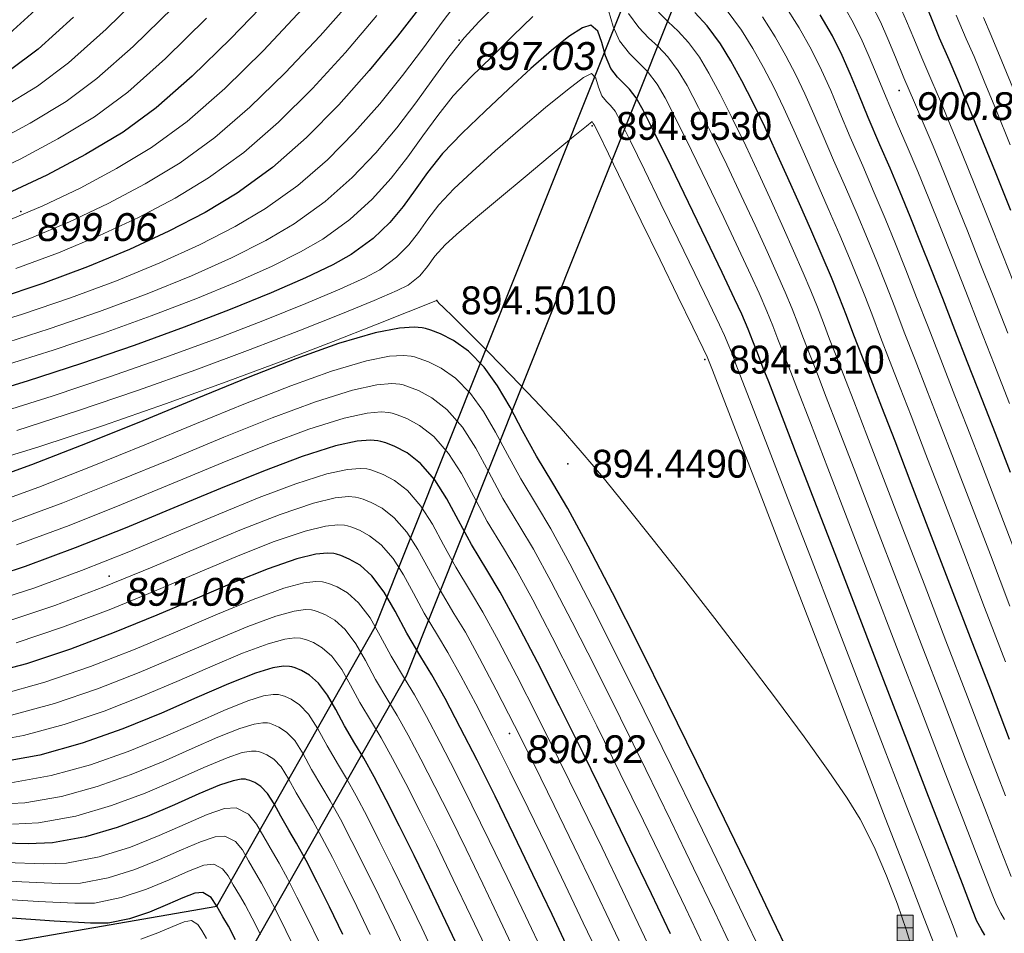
# Model space of a CAD drawing. Header units: millimetres. Extents: x 1490 to 2460, y -539 to 1142.
# Tile 24 of 28: x 2228 to 2259, y 987 to 1015. Entities that reach past the tile are written whole.
import ezdxf

# ---------------------------------------------------------------- set-up
doc = ezdxf.new("R2010")
doc.units = ezdxf.units.MM
for name, color, linetype in [('(004) Точки рельефа', 7, 'Continuous'), ('(031) Горизонтали', 42, 'Continuous'), ('Отметка', 7, 'Continuous'), ('Пикет', 7, 'Continuous')]:
    doc.layers.add(name, color=color, linetype=linetype)
doc.layers.add('(032) Горизонтали утолщенные', color=32, linetype='Continuous', lineweight=30)
doc.layers.add('HYDRO_TECHN_CNSTR_B', color=7, linetype='Continuous', lineweight=15, true_color=0x000000)
doc.styles.add('D-431', font='txt')

# ---------------------------------------------------------------- blocks, each defined once
blk = doc.blocks.new('WaterGaugePost_m1')
at = {"layer": 'HYDRO_TECHN_CNSTR_B', "linetype": 'Continuous', "lineweight": 15, "true_color": 0x000000}
h = blk.add_hatch(color=18, dxfattribs=at)
h.dxf.hatch_style = 1
h.paths.add_polyline_path([(0.5, 3.2), (0.5, 4), (-0.5, 4), (-0.5, 3.2)])
h = blk.add_hatch(color=18, dxfattribs=at)
h.dxf.hatch_style = 1
h.paths.add_polyline_path([(0.5, 3.2), (-0.5, 3.2), (-0.5, 0), (0.5, 0)])
at = {"layer": 'HYDRO_TECHN_CNSTR_B', "linetype": 'Continuous', "lineweight": 15, "true_color": 0xfffffe}
h = blk.add_hatch(color=7, dxfattribs=at)
h.dxf.hatch_style = 1
h.paths.add_polyline_path([(0.5, 3.2), (-0.5, 3.2), (-0.5, 0), (0.5, 0)])
at = {"layer": 'HYDRO_TECHN_CNSTR_B', "linetype": 'Continuous', "lineweight": 15, "true_color": 0x000000}
h = blk.add_hatch(color=18, dxfattribs=at)
h.dxf.hatch_style = 1
h.paths.add_polyline_path([(-0.5, 2.4), (-0.5, 1.6), (0.5, 1.6), (0.5, 2.4)])
h = blk.add_hatch(color=18, dxfattribs=at)
h.dxf.hatch_style = 1
h.paths.add_polyline_path([(0.5, 0), (0.5, 0.8), (-0.5, 0.8), (-0.5, 0)])
at = {"layer": 'HYDRO_TECHN_CNSTR_B', "color": 18, "linetype": 'Continuous', "lineweight": 15, "true_color": 0x000000}
blk.add_lwpolyline([(-0.5, 0), (0.5, 0), (0.5, 4), (-0.5, 4)], close=True, dxfattribs=at)
for points in [[(-0.5, 3.2), (0.5, 3.2)], [(-0.5, 2.4), (0.5, 2.4)], [(-0.5, 1.6), (0.5, 1.6)], [(-0.5, 0.8), (0.5, 0.8)]]:
    blk.add_lwpolyline(points, dxfattribs=at)

msp = doc.modelspace()

# ---------------------------------------------------------------- linework, layer by layer
at = {"layer": '(004) Точки рельефа', "color": 7, "linetype": 'ByBlock', "lineweight": -2}
for p in [(2241.832, 1014.818, 897.034), (2255.627, 1013.246, 900.825), (2228.09, 1009.455, 899.063), (2230.857, 998.018, 891.057), (2243.41, 993.084, 890.916)]:
    msp.add_point(p, dxfattribs=at)
at = {"layer": '(031) Горизонтали', "color": 42, "linetype": 'Continuous', "lineweight": 0}
for points, elevation in [([(2232.091, 1016.47), (2230.763, 1015.162), (2229.59, 1014.113), (2228.616, 1013.38), (2227.514, 1012.711)], 901.5), ([(2241.834, 1016.099), (2241.302, 1015.382), (2240.712, 1014.579), (2240.06, 1013.718), (2239.342, 1012.829), (2238.557, 1011.938), (2237.702, 1011.074), (2236.773, 1010.266), (2235.767, 1009.542), (2234.811, 1008.976), (2233.697, 1008.405), (2232.451, 1007.838), (2231.093, 1007.28), (2229.649, 1006.741), (2228.14, 1006.227), (2226.59, 1005.746)], 897.5), ([(2238.538, 1016.171), (2237.476, 1014.962), (2236.382, 1013.797), (2235.273, 1012.718), (2234.169, 1011.766), (2233.085, 1010.981), (2231.987, 1010.318), (2230.83, 1009.701), (2229.621, 1009.13), (2228.368, 1008.605), (2227.08, 1008.125)], 899), ([(2243.068, 1016.015), (2242.463, 1015.411), (2241.987, 1014.896), (2241.508, 1014.284), (2241.009, 1013.596), (2240.473, 1012.854), (2239.884, 1012.078), (2239.225, 1011.29), (2238.479, 1010.511), (2237.63, 1009.761), (2236.661, 1009.062), (2235.776, 1008.544), (2234.694, 1008), (2233.443, 1007.438), (2232.053, 1006.872), (2230.554, 1006.311), (2228.975, 1005.767), (2227.345, 1005.251)], 897), ([(2228.89, 1016.072), (2227.738, 1015.032)], 902.5), ([(2259.093, 1003.427), (2258.607, 1004.665), (2258.148, 1005.834), (2257.717, 1006.937), (2257.309, 1007.973), (2256.924, 1008.945), (2256.559, 1009.854), (2256.213, 1010.699), (2255.884, 1011.484), (2255.569, 1012.208), (2255.219, 1013.02), (2254.938, 1013.703), (2254.689, 1014.304), (2254.439, 1014.87), (2254.151, 1015.447), (2253.79, 1016.082)], 900.5), ([(2232.862, 1015.846), (2231.608, 1014.62), (2230.478, 1013.621), (2229.51, 1012.9), (2228.384, 1012.217), (2227.236, 1011.603)], 901), ([(2236.921, 1015.804), (2235.697, 1014.499), (2234.483, 1013.306), (2233.305, 1012.276), (2232.192, 1011.461), (2231.095, 1010.797), (2229.955, 1010.185), (2228.777, 1009.625), (2227.564, 1009.114)], 899.5), ([(2258.929, 987.256), (2258.815, 987.45), (2258.686, 987.706), (2258.528, 988.1), (2258.172, 989.01), (2257.659, 990.336), (2257.025, 991.977), (2256.309, 993.832), (2255.55, 995.803), (2254.785, 997.788), (2254.054, 999.686), (2253.395, 1001.399), (2252.845, 1002.825), (2252.444, 1003.864), (2252.229, 1004.417), (2252.005, 1004.993), (2251.83, 1005.452), (2251.668, 1005.87), (2251.482, 1006.324), (2251.236, 1006.89), (2250.98, 1007.455), (2250.597, 1008.277), (2250.132, 1009.264), (2249.625, 1010.323), (2249.121, 1011.363), (2248.662, 1012.29), (2248.289, 1013.014), (2248.046, 1013.441), (2247.738, 1013.838), (2247.453, 1014.118), (2247.17, 1014.399), (2246.865, 1014.799), (2246.659, 1015.249), (2246.52, 1015.752)], 896.5), ([(2258.968, 991.128), (2258.404, 992.587), (2257.769, 994.235), (2257.094, 995.991), (2256.41, 997.771), (2255.748, 999.495), (2255.139, 1001.078), (2254.615, 1002.44), (2254.207, 1003.498), (2253.945, 1004.169), (2253.673, 1004.868), (2253.45, 1005.451), (2253.254, 1005.963), (2253.065, 1006.45), (2252.861, 1006.958), (2252.62, 1007.532), (2252.32, 1008.22), (2251.997, 1008.944), (2251.628, 1009.761), (2251.229, 1010.63), (2250.818, 1011.509), (2250.409, 1012.355), (2250.02, 1013.128), (2249.666, 1013.786), (2249.365, 1014.286), (2249.02, 1014.753), (2248.699, 1015.106), (2248.389, 1015.402), (2248.08, 1015.698)], 897.5), ([(2258.964, 995.33), (2258.309, 997.038), (2257.654, 998.747), (2257.031, 1000.374), (2256.47, 1001.834), (2256.003, 1003.044), (2255.661, 1003.922), (2255.326, 1004.782), (2255.045, 1005.512), (2254.801, 1006.155), (2254.571, 1006.752), (2254.336, 1007.348), (2254.077, 1007.984), (2253.772, 1008.704), (2253.403, 1009.549), (2253.014, 1010.433), (2252.659, 1011.246), (2252.327, 1011.997), (2252.01, 1012.694), (2251.697, 1013.348), (2251.378, 1013.966), (2251.044, 1014.557), (2250.684, 1015.131), (2250.204, 1015.782)], 898.5), ([(2259.325, 998.615), (2258.764, 1000.083), (2258.238, 1001.455), (2257.768, 1002.672), (2257.377, 1003.674), (2256.932, 1004.81), (2256.536, 1005.829), (2256.176, 1006.756), (2255.84, 1007.616), (2255.516, 1008.434), (2255.19, 1009.233), (2254.851, 1010.04), (2254.486, 1010.878), (2254.095, 1011.783), (2253.772, 1012.555), (2253.485, 1013.239), (2253.198, 1013.879), (2252.878, 1014.519), (2252.491, 1015.204), (2252.003, 1015.977)], 899.5), ([(2259.033, 1005.639), (2258.595, 1006.754), (2258.173, 1007.824), (2257.77, 1008.842), (2257.388, 1009.799), (2257.029, 1010.688), (2256.695, 1011.502), (2256.388, 1012.232), (2256.111, 1012.872), (2255.779, 1013.642), (2255.512, 1014.289), (2255.277, 1014.859), (2255.04, 1015.395), (2254.767, 1015.942)], 901), ([(2259.347, 1006.892), (2258.879, 1008.079), (2258.428, 1009.214), (2258.002, 1010.28), (2257.606, 1011.261), (2257.245, 1012.142), (2256.925, 1012.906), (2256.652, 1013.537), (2256.339, 1014.264), (2256.087, 1014.876), (2255.865, 1015.414), (2255.64, 1015.92)], 901.5), ([(2233.916, 1015.508), (2232.629, 1014.242), (2231.446, 1013.194), (2230.404, 1012.42), (2229.253, 1011.724), (2228.071, 1011.095), (2226.86, 1010.529)], 900.5), ([(2244.141, 1015.564), (2243.519, 1014.96), (2242.865, 1014.313), (2242.196, 1013.661), (2241.65, 1013.079), (2241.162, 1012.461), (2240.696, 1011.818), (2240.221, 1011.16), (2239.703, 1010.498), (2239.108, 1009.84), (2238.403, 1009.198), (2237.555, 1008.582), (2236.861, 1008.182), (2235.946, 1007.728), (2234.84, 1007.234), (2233.573, 1006.712), (2232.176, 1006.174), (2230.678, 1005.634), (2229.109, 1005.104), (2227.501, 1004.596)], 896.5), ([(2239.257, 1015.592), (2238.274, 1014.438), (2237.239, 1013.31), (2236.169, 1012.249), (2235.078, 1011.298), (2233.979, 1010.501), (2232.925, 1009.868), (2231.78, 1009.265), (2230.557, 1008.695), (2229.269, 1008.158), (2227.93, 1007.659)], 898.5), ([(2259.142, 988.604), (2258.801, 989.476), (2258.313, 990.732), (2257.715, 992.282), (2257.039, 994.034), (2256.322, 995.897), (2255.598, 997.779), (2254.901, 999.59), (2254.267, 1001.239), (2253.73, 1002.633), (2253.325, 1003.681), (2253.087, 1004.293), (2252.836, 1004.94), (2252.634, 1005.467), (2252.455, 1005.934), (2252.271, 1006.398), (2252.055, 1006.919), (2251.778, 1007.555), (2251.488, 1008.2), (2251.112, 1009.019), (2250.68, 1009.947), (2250.222, 1010.916), (2249.765, 1011.859), (2249.341, 1012.709), (2248.978, 1013.4), (2248.706, 1013.863), (2248.376, 1014.301), (2248.07, 1014.62), (2247.773, 1014.9), (2247.469, 1015.22), (2247.143, 1015.66)], 897), ([(2259.104, 997.075), (2258.49, 998.681), (2257.897, 1000.228), (2257.354, 1001.644), (2256.886, 1002.858), (2256.519, 1003.798), (2256.129, 1004.795), (2255.792, 1005.666), (2255.492, 1006.448), (2255.211, 1007.173), (2254.932, 1007.878), (2254.639, 1008.596), (2254.316, 1009.363), (2253.944, 1010.214), (2253.573, 1011.064), (2253.248, 1011.821), (2252.953, 1012.506), (2252.672, 1013.139), (2252.387, 1013.74), (2252.082, 1014.329), (2251.739, 1014.927), (2251.343, 1015.554)], 899), ([(2259.11, 1011.536), (2258.677, 1012.607), (2258.295, 1013.541), (2257.977, 1014.305), (2257.735, 1014.866), (2257.419, 1015.604)], 902.5), ([(2259.264, 1013.153), (2258.851, 1014.166), (2258.516, 1014.973), (2258.277, 1015.531)], 903), ([(2257.454, 986.7), (2257.32, 987.039), (2256.988, 987.894), (2256.494, 989.17), (2255.874, 990.775), (2255.163, 992.615), (2254.397, 994.599), (2253.613, 996.632), (2252.845, 998.622), (2252.13, 1000.475), (2251.504, 1002.099), (2251.002, 1003.4), (2250.659, 1004.286), (2250.513, 1004.664), (2250.389, 1004.987), (2250.289, 1005.243), (2250.153, 1005.561), (2249.995, 1005.898), (2249.669, 1006.58), (2249.222, 1007.507), (2248.704, 1008.579), (2248.162, 1009.695), (2247.646, 1010.755), (2247.202, 1011.658), (2246.88, 1012.305), (2246.727, 1012.595), (2246.584, 1012.771), (2246.451, 1012.898), (2246.31, 1013.075), (2246.203, 1013.353), (2246.124, 1013.631), (2245.982, 1013.782), (2245.735, 1013.651), (2245.228, 1013.268), (2244.542, 1012.708), (2243.759, 1012.043), (2242.964, 1011.347), (2242.237, 1010.695), (2241.662, 1010.161), (2241.195, 1009.662), (2240.848, 1009.212), (2240.556, 1008.796), (2240.251, 1008.402), (2239.869, 1008.015), (2239.343, 1007.622), (2238.88, 1007.375), (2238.095, 1007.015), (2237.031, 1006.564), (2235.733, 1006.042), (2234.244, 1005.471), (2232.609, 1004.87), (2230.872, 1004.261), (2229.078, 1003.664), (2227.27, 1003.1)], 895.5), ([(2256.707, 986.533), (2256.364, 987.419), (2255.847, 988.755), (2255.195, 990.442), (2254.447, 992.377), (2253.642, 994.462), (2252.818, 996.595), (2252.014, 998.677), (2251.27, 1000.606), (2250.623, 1002.282), (2250.112, 1003.604), (2249.777, 1004.473), (2249.655, 1004.788), (2249.634, 1004.842), (2249.612, 1004.896), (2249.488, 1005.15), (2249.162, 1005.821), (2248.69, 1006.789), (2248.132, 1007.936), (2247.544, 1009.142), (2246.986, 1010.288), (2246.515, 1011.255), (2246.19, 1011.923), (2246.068, 1012.172), (2246.032, 1012.214), (2246.004, 1012.274), (2245.827, 1012.13), (2245.36, 1011.745), (2244.689, 1011.191), (2243.904, 1010.54), (2243.094, 1009.865), (2242.347, 1009.236), (2241.751, 1008.728), (2241.395, 1008.41), (2241.07, 1008.046), (2240.843, 1007.729), (2240.602, 1007.435), (2240.237, 1007.143), (2239.89, 1006.971), (2239.169, 1006.659), (2238.126, 1006.229), (2236.812, 1005.708), (2235.277, 1005.119), (2233.574, 1004.488), (2231.753, 1003.839), (2229.866, 1003.197), (2227.963, 1002.587)], 895), ([(2256.05, 986.291), (2255.846, 986.938), (2255.573, 987.735), (2255.238, 988.619), (2254.846, 989.527), (2254.406, 990.396), (2254.002, 991.051), (2253.404, 991.927), (2252.651, 992.977), (2251.782, 994.152), (2250.835, 995.406), (2249.849, 996.69), (2248.863, 997.956), (2247.916, 999.157), (2247.047, 1000.244), (2246.293, 1001.169), (2245.694, 1001.886), (2244.966, 1002.714), (2244.208, 1003.537), (2243.458, 1004.323), (2242.757, 1005.039), (2242.142, 1005.654), (2241.652, 1006.135), (2241.328, 1006.449), (2241.208, 1006.565), (2241.169, 1006.618), (2241.128, 1006.662), (2240.893, 1006.568), (2240.235, 1006.303), (2239.212, 1005.895), (2237.881, 1005.374), (2236.301, 1004.768), (2234.53, 1004.107), (2232.626, 1003.418), (2230.647, 1002.732), (2228.652, 1002.075), (2226.697, 1001.479)], 894.5), ([(2251.291, 986.249), (2250.744, 987.394), (2250.07, 988.796), (2249.305, 990.38), (2248.482, 992.071), (2247.635, 993.793), (2246.8, 995.472), (2246.01, 997.032), (2245.3, 998.399), (2244.704, 999.497), (2244.257, 1000.25), (2243.764, 1001.063), (2243.346, 1001.828), (2242.969, 1002.535), (2242.596, 1003.175), (2242.191, 1003.74), (2241.719, 1004.221), (2241.268, 1004.539), (2240.877, 1004.735), (2240.585, 1004.845), (2240.43, 1004.894), (2240.326, 1004.918), (2240.086, 1004.94), (2239.647, 1004.911), (2238.927, 1004.768), (2237.834, 1004.444), (2236.559, 1003.987), (2235.136, 1003.429), (2233.6, 1002.801), (2231.983, 1002.135), (2230.322, 1001.461), (2228.65, 1000.811), (2227, 1000.216)], 893.5), ([(2250.377, 986.37), (2249.835, 987.505), (2249.186, 988.857), (2248.459, 990.361), (2247.685, 991.951), (2246.893, 993.56), (2246.115, 995.121), (2245.381, 996.569), (2244.72, 997.838), (2244.162, 998.86), (2243.739, 999.57), (2243.207, 1000.455), (2242.763, 1001.278), (2242.357, 1002.025), (2241.936, 1002.685), (2241.45, 1003.244), (2240.981, 1003.61), (2240.564, 1003.834), (2240.25, 1003.957), (2240.08, 1004.01), (2239.973, 1004.035), (2239.721, 1004.054), (2239.257, 1004.016), (2238.492, 1003.849), (2237.326, 1003.483), (2235.968, 1002.978), (2234.456, 1002.37), (2232.831, 1001.699), (2231.134, 1001.001), (2229.404, 1000.316), (2227.683, 999.679)], 893), ([(2249.464, 986.491), (2248.927, 987.615), (2248.302, 988.918), (2247.613, 990.343), (2246.887, 991.831), (2246.151, 993.326), (2245.43, 994.77), (2244.751, 996.106), (2244.139, 997.276), (2243.621, 998.223), (2243.222, 998.89), (2242.714, 999.735), (2242.291, 1000.519), (2241.903, 1001.232), (2241.501, 1001.862), (2241.038, 1002.395), (2240.59, 1002.745), (2240.193, 1002.958), (2239.893, 1003.075), (2239.731, 1003.126), (2239.628, 1003.15), (2239.389, 1003.169), (2238.949, 1003.132), (2238.224, 1002.974), (2237.121, 1002.626), (2235.835, 1002.145), (2234.403, 1001.566), (2232.862, 1000.927), (2231.249, 1000.262), (2229.601, 999.608), (2227.956, 999.001)], 892.5), ([(2248.055, 985.851), (2247.546, 986.925), (2246.957, 988.157), (2246.313, 989.496), (2245.637, 990.89), (2244.95, 992.287), (2244.278, 993.637), (2243.642, 994.888), (2243.066, 995.988), (2242.573, 996.886), (2242.187, 997.53), (2241.728, 998.293), (2241.346, 999.002), (2240.995, 999.647), (2240.632, 1000.215), (2240.213, 1000.698), (2239.809, 1001.013), (2239.45, 1001.206), (2239.178, 1001.312), (2239.032, 1001.358), (2238.94, 1001.379), (2238.725, 1001.397), (2238.333, 1001.364), (2237.688, 1001.223), (2236.71, 1000.91), (2235.568, 1000.478), (2234.294, 999.958), (2232.919, 999.382), (2231.475, 998.783), (2229.99, 998.193), (2228.498, 997.643), (2227.028, 997.167)], 891.5), ([(2247.156, 985.94), (2246.632, 987.047), (2246.054, 988.258), (2245.442, 989.531), (2244.812, 990.827), (2244.183, 992.106), (2243.572, 993.329), (2242.997, 994.454), (2242.477, 995.443), (2242.028, 996.255), (2241.67, 996.85), (2241.235, 997.573), (2240.873, 998.244), (2240.541, 998.854), (2240.198, 999.392), (2239.801, 999.849), (2239.418, 1000.148), (2239.078, 1000.33), (2238.821, 1000.431), (2238.683, 1000.474), (2238.587, 1000.496), (2238.363, 1000.511), (2237.949, 1000.468), (2237.266, 1000.303), (2236.225, 999.951), (2235.012, 999.474), (2233.661, 998.911), (2232.211, 998.301), (2230.696, 997.685), (2229.153, 997.1), (2227.618, 996.588)], 891), ([(2246.263, 986.016), (2245.727, 987.15), (2245.162, 988.335), (2244.581, 989.542), (2243.997, 990.743), (2243.424, 991.907), (2242.873, 993.007), (2242.357, 994.012), (2241.89, 994.894), (2241.484, 995.623), (2241.152, 996.17), (2240.742, 996.852), (2240.4, 997.486), (2240.087, 998.061), (2239.763, 998.569), (2239.389, 999), (2239.027, 999.282), (2238.706, 999.454), (2238.464, 999.549), (2238.334, 999.59), (2238.243, 999.611), (2238.033, 999.625), (2237.646, 999.585), (2237.007, 999.43), (2236.037, 999.099), (2234.904, 998.651), (2233.641, 998.121), (2232.282, 997.546), (2230.857, 996.965), (2229.4, 996.414), (2227.942, 995.929)], 890.5), ([(2244.485, 986.152), (2243.909, 987.368), (2243.337, 988.568), (2242.775, 989.731), (2242.233, 990.838), (2241.72, 991.867), (2241.243, 992.8), (2240.811, 993.615), (2240.433, 994.292), (2240.117, 994.811), (2239.703, 995.507), (2239.362, 996.144), (2239.04, 996.707), (2238.681, 997.184), (2238.331, 997.494), (2238.013, 997.68), (2237.769, 997.78), (2237.635, 997.822), (2237.548, 997.842), (2237.342, 997.853), (2236.963, 997.805), (2236.336, 997.636), (2235.379, 997.287), (2234.262, 996.824), (2233.018, 996.291), (2231.678, 995.728), (2230.276, 995.181), (2228.846, 994.69), (2227.419, 994.298)], 889.5), ([(2243.656, 986.091), (2243.111, 987.243), (2242.574, 988.369), (2242.051, 989.453), (2241.549, 990.477), (2241.076, 991.425), (2240.637, 992.281), (2240.24, 993.028), (2239.892, 993.65), (2239.6, 994.131), (2239.214, 994.78), (2238.896, 995.374), (2238.595, 995.899), (2238.261, 996.343), (2237.935, 996.632), (2237.639, 996.805), (2237.41, 996.899), (2237.286, 996.938), (2237.204, 996.956), (2237.014, 996.967), (2236.665, 996.923), (2236.089, 996.767), (2235.211, 996.443), (2234.185, 996.013), (2233.038, 995.517), (2231.797, 994.994), (2230.492, 994.483), (2229.15, 994.025), (2227.798, 993.657)], 889), ([(2242.771, 986.151), (2242.201, 987.354), (2241.648, 988.509), (2241.119, 989.599), (2240.621, 990.606), (2240.161, 991.512), (2239.747, 992.3), (2239.385, 992.952), (2239.082, 993.451), (2238.724, 994.053), (2238.43, 994.603), (2238.151, 995.091), (2237.841, 995.503), (2237.538, 995.77), (2237.264, 995.931), (2237.052, 996.018), (2236.937, 996.054), (2236.861, 996.071), (2236.686, 996.081), (2236.367, 996.041), (2235.841, 995.897), (2235.042, 995.599), (2234.106, 995.202), (2233.056, 994.744), (2231.914, 994.26), (2230.705, 993.786), (2229.451, 993.36), (2228.176, 993.016), (2226.902, 992.792)], 888.5), ([(2241.147, 985.958), (2240.66, 986.986), (2240.192, 987.964), (2239.748, 988.88), (2239.331, 989.721), (2238.948, 990.476), (2238.603, 991.131), (2238.301, 991.673), (2238.048, 992.091), (2237.693, 992.695), (2237.404, 993.234), (2237.111, 993.691), (2236.828, 993.985), (2236.563, 994.158), (2236.354, 994.249), (2236.238, 994.287), (2236.167, 994.302), (2236.003, 994.308), (2235.703, 994.262), (2235.209, 994.111), (2234.454, 993.806), (2233.564, 993.412), (2232.558, 992.969), (2231.457, 992.519), (2230.28, 992.103), (2229.046, 991.761), (2227.776, 991.536)], 887.5), ([(2240.286, 985.967), (2239.792, 987.006), (2239.322, 987.986), (2238.88, 988.889), (2238.474, 989.699), (2238.109, 990.401), (2237.792, 990.976), (2237.53, 991.411), (2237.208, 991.959), (2236.946, 992.448), (2236.681, 992.862), (2236.424, 993.129), (2236.184, 993.286), (2235.994, 993.368), (2235.889, 993.403), (2235.824, 993.416), (2235.676, 993.422), (2235.404, 993.38), (2234.955, 993.243), (2234.27, 992.967), (2233.463, 992.609), (2232.551, 992.208), (2231.552, 991.8), (2230.484, 991.422), (2229.365, 991.112), (2228.213, 990.907), (2227.344, 990.864)], 887), ([(2239.043, 986.778), (2238.621, 987.657), (2238.224, 988.467), (2237.86, 989.195), (2237.532, 989.824), (2237.248, 990.341), (2237.013, 990.731), (2236.724, 991.223), (2236.488, 991.662), (2236.25, 992.033), (2236.019, 992.273), (2235.804, 992.414), (2235.634, 992.488), (2235.539, 992.519), (2235.474, 992.532), (2235.321, 992.534), (2235.035, 992.482), (2234.559, 992.322), (2233.827, 992.014), (2232.963, 991.629), (2231.991, 991.216), (2230.933, 990.821), (2229.812, 990.493), (2228.649, 990.279), (2227.832, 990.243)], 886.5), ([(2237.45, 986.518), (2237.085, 987.274), (2236.749, 987.953), (2236.448, 988.541), (2236.189, 989.019), (2235.978, 989.371), (2235.707, 989.84), (2235.484, 990.24), (2235.224, 990.551), (2234.841, 990.751), (2234.475, 990.728), (2233.934, 990.539), (2233.245, 990.239), (2232.433, 989.882), (2231.525, 989.524), (2230.546, 989.219), (2229.523, 989.022), (2228.807, 989.001), (2227.612, 989.043)], 885.5), ([(2236.715, 986.26), (2236.404, 986.904), (2236.117, 987.483), (2235.861, 987.983), (2235.64, 988.391), (2235.46, 988.691), (2235.23, 989.09), (2235.04, 989.432), (2234.818, 989.696), (2234.491, 989.867), (2234.179, 989.847), (2233.719, 989.687), (2233.131, 989.431), (2232.44, 989.127), (2231.666, 988.821), (2230.832, 988.562), (2229.96, 988.394), (2229.295, 988.38), (2228.121, 988.428), (2226.509, 988.528)], 885), ([(2235.602, 986.781), (2235.342, 987.296), (2235.12, 987.713), (2234.943, 988.011), (2234.752, 988.341), (2234.595, 988.623), (2234.412, 988.842), (2234.142, 988.983), (2233.829, 988.952), (2233.352, 988.77), (2232.742, 988.499), (2232.026, 988.201), (2231.235, 987.936), (2230.397, 987.765), (2229.782, 987.76), (2228.629, 987.813), (2227.013, 987.918)], 884.5), ([(2233.908, 986.651), (2233.767, 986.901), (2233.639, 987.095), (2233.443, 987.215), (2233.213, 987.182), (2232.852, 987.033), (2232.388, 986.83), (2231.851, 986.635)], 883.5)]:
    msp.add_lwpolyline(points, dxfattribs=dict(at, elevation=elevation))
at = {"layer": '(032) Горизонтали утолщенные', "color": 32, "linetype": 'Continuous', "lineweight": 30}
for points, elevation in [([(2235.908, 1016.164), (2234.666, 1014.86), (2233.464, 1013.689), (2232.331, 1012.7), (2231.298, 1011.941), (2230.123, 1011.232), (2228.907, 1010.587), (2227.654, 1010.005)], 900), ([(2240.703, 1015.984), (2239.896, 1014.944), (2239.012, 1013.867), (2238.06, 1012.793), (2237.047, 1011.766), (2235.982, 1010.828), (2234.873, 1010.021), (2233.866, 1009.421), (2232.735, 1008.833), (2231.5, 1008.263), (2230.177, 1007.717), (2228.785, 1007.197), (2227.342, 1006.71)], 898), ([(2259.128, 1009.48), (2258.648, 1010.679), (2258.203, 1011.781), (2257.806, 1012.755), (2257.465, 1013.572), (2257.194, 1014.201), (2256.899, 1014.886), (2256.662, 1015.462), (2256.452, 1015.969)], 902), ([(2229.743, 1015.539), (2228.629, 1014.543), (2227.722, 1013.86)], 902), ([(2259.094, 992.892), (2258.5, 994.437), (2257.867, 996.085), (2257.222, 997.763), (2256.595, 999.399), (2256.011, 1000.918), (2255.5, 1002.248), (2255.088, 1003.315), (2254.803, 1004.045), (2254.478, 1004.881), (2254.211, 1005.577), (2253.978, 1006.188), (2253.752, 1006.77), (2253.508, 1007.377), (2253.22, 1008.063), (2252.861, 1008.884), (2252.505, 1009.688), (2252.143, 1010.504), (2251.778, 1011.313), (2251.414, 1012.102), (2251.053, 1012.852), (2250.699, 1013.547), (2250.355, 1014.171), (2250.024, 1014.709), (2249.612, 1015.268), (2249.227, 1015.69)], 898), ([(2259.121, 1001.266), (2258.65, 1002.486), (2258.235, 1003.551), (2257.788, 1004.69), (2257.377, 1005.742), (2256.997, 1006.717), (2256.641, 1007.626), (2256.304, 1008.48), (2255.98, 1009.288), (2255.663, 1010.061), (2255.347, 1010.809), (2255.027, 1011.543), (2254.659, 1012.398), (2254.363, 1013.117), (2254.102, 1013.75), (2253.838, 1014.345), (2253.535, 1014.953), (2253.155, 1015.621)], 900), ([(2258.313, 986.762), (2258.199, 986.954), (2258.07, 987.203), (2257.934, 987.545), (2257.613, 988.367), (2257.142, 989.584), (2256.552, 991.109), (2255.877, 992.857), (2255.15, 994.742), (2254.404, 996.677), (2253.672, 998.578), (2252.986, 1000.356), (2252.38, 1001.928), (2251.887, 1003.207), (2251.54, 1004.106), (2251.371, 1004.54), (2251.187, 1005.017), (2251.045, 1005.388), (2250.897, 1005.757), (2250.695, 1006.226), (2250.471, 1006.711), (2250.082, 1007.535), (2249.583, 1008.581), (2249.029, 1009.73), (2248.477, 1010.866), (2247.982, 1011.872), (2247.6, 1012.628), (2247.387, 1013.018), (2247.178, 1013.287), (2246.986, 1013.477), (2246.794, 1013.667), (2246.588, 1013.937), (2246.422, 1014.326), (2246.312, 1014.749), (2246.182, 1015.105), (2245.959, 1015.29), (2245.699, 1015.213), (2245.277, 1014.935), (2244.728, 1014.494), (2244.084, 1013.932), (2243.381, 1013.288), (2242.652, 1012.601), (2241.929, 1011.911), (2241.315, 1011.265), (2240.843, 1010.674), (2240.453, 1010.126), (2240.081, 1009.607), (2239.665, 1009.105), (2239.141, 1008.608), (2238.449, 1008.102), (2237.871, 1007.778), (2237.021, 1007.372), (2235.936, 1006.899), (2234.653, 1006.377), (2233.21, 1005.822), (2231.644, 1005.252), (2229.991, 1004.682), (2228.289, 1004.13), (2226.576, 1003.612)], 896), ([(2252.205, 986.128), (2251.652, 987.283), (2250.955, 988.735), (2250.151, 990.399), (2249.279, 992.191), (2248.378, 994.027), (2247.485, 995.823), (2246.64, 997.496), (2245.881, 998.96), (2245.246, 1000.133), (2244.774, 1000.93), (2244.26, 1001.779), (2243.824, 1002.577), (2243.43, 1003.315), (2243.04, 1003.983), (2242.617, 1004.573), (2242.124, 1005.075), (2241.655, 1005.407), (2241.245, 1005.612), (2240.941, 1005.727), (2240.779, 1005.778), (2240.671, 1005.803), (2240.419, 1005.826), (2239.959, 1005.796), (2239.203, 1005.646), (2238.054, 1005.306), (2236.714, 1004.828), (2235.219, 1004.245), (2233.606, 1003.588), (2231.911, 1002.891), (2230.173, 1002.187), (2228.426, 1001.509), (2226.708, 1000.888)], 894), ([(2248.46, 986.802), (2247.861, 988.056), (2247.185, 989.461), (2246.461, 990.952), (2245.718, 992.468), (2244.983, 993.946), (2244.286, 995.322), (2243.655, 996.533), (2243.118, 997.517), (2242.705, 998.21), (2242.221, 999.014), (2241.818, 999.761), (2241.449, 1000.44), (2241.067, 1001.038), (2240.626, 1001.546), (2240.199, 1001.879), (2239.821, 1002.082), (2239.536, 1002.194), (2239.382, 1002.242), (2239.284, 1002.264), (2239.057, 1002.283), (2238.641, 1002.248), (2237.956, 1002.098), (2236.916, 1001.768), (2235.702, 1001.311), (2234.349, 1000.762), (2232.891, 1000.154), (2231.362, 999.523), (2229.796, 998.9), (2228.228, 998.322), (2226.69, 997.822)], 892), ([(2245.339, 986.157), (2244.749, 987.405), (2244.147, 988.665), (2243.546, 989.91), (2242.958, 991.113), (2242.394, 992.244), (2241.868, 993.275), (2241.392, 994.179), (2240.976, 994.927), (2240.635, 995.49), (2240.192, 996.234), (2239.829, 996.914), (2239.484, 997.516), (2239.101, 998.025), (2238.728, 998.356), (2238.388, 998.554), (2238.127, 998.661), (2237.984, 998.706), (2237.9, 998.725), (2237.703, 998.739), (2237.342, 998.702), (2236.749, 998.557), (2235.847, 998.247), (2234.795, 997.827), (2233.62, 997.33), (2232.351, 996.791), (2231.016, 996.245), (2229.645, 995.726), (2228.264, 995.269), (2226.904, 994.908)], 890), ([(2241.952, 986.069), (2241.421, 987.191), (2240.909, 988.26), (2240.423, 989.261), (2239.968, 990.181), (2239.549, 991.006), (2239.172, 991.721), (2238.842, 992.314), (2238.565, 992.771), (2238.235, 993.326), (2237.963, 993.833), (2237.707, 994.282), (2237.421, 994.662), (2237.142, 994.909), (2236.889, 995.057), (2236.694, 995.137), (2236.587, 995.171), (2236.51, 995.187), (2236.329, 995.194), (2235.996, 995.143), (2235.445, 994.976), (2234.603, 994.641), (2233.613, 994.209), (2232.502, 993.723), (2231.293, 993.231), (2230.013, 992.777), (2228.687, 992.406), (2227.339, 992.164)], 888), ([(2238.185, 986.777), (2237.766, 987.643), (2237.38, 988.424), (2237.035, 989.098), (2236.737, 989.647), (2236.495, 990.051), (2236.239, 990.487), (2236.031, 990.876), (2235.82, 991.205), (2235.615, 991.417), (2235.425, 991.542), (2235.274, 991.607), (2235.19, 991.635), (2235.132, 991.647), (2234.996, 991.649), (2234.743, 991.602), (2234.322, 991.461), (2233.673, 991.187), (2232.908, 990.847), (2232.047, 990.481), (2231.109, 990.131), (2230.116, 989.84), (2229.086, 989.65), (2228.32, 989.622), (2227.104, 989.658)], 886), ([(2234.819, 986.612), (2234.597, 987.037), (2234.426, 987.331), (2234.233, 987.671), (2234.059, 987.936), (2233.793, 988.099), (2233.545, 988.074), (2233.169, 987.931), (2232.686, 987.717), (2232.121, 987.481), (2231.496, 987.271), (2230.834, 987.137), (2230.27, 987.139), (2229.138, 987.199), (2227.516, 987.309)], 884)]:
    msp.add_lwpolyline(points, dxfattribs=dict(at, elevation=elevation))
at = {"color": 1, "lineweight": 30, "elevation": 879.5}
for points in [[(2193.203, 964.755), (2203.861, 975.15), (2224.907, 984.349), (2235.217, 986.141), (2240.185, 994.896), (2249.239, 1017.577), (2255.456, 1047.478), (2240.396, 1063.31)], [(2192.219, 966.285), (2202.877, 976.68), (2223.923, 985.879), (2234.233, 987.671), (2239.201, 996.426), (2248.255, 1019.107), (2254.419, 1046.986), (2239.613, 1062.739)]]:
    msp.add_lwpolyline(points, dxfattribs=at)
at = {"layer": 'Пикет', "color": 7}
for p in [(2246.006, 1012.133, 894.953), (2241.129, 1006.664, 894.501), (2249.537, 1004.805, 894.931), (2245.239, 1001.541, 894.449)]:
    msp.add_point(p, dxfattribs=at)

# ---------------------------------------------------------------- block references
at = {"layer": 'HYDRO_TECHN_CNSTR_B', "color": 18, "true_color": 0x000000, "xscale": 0.5, "yscale": 0.5, "zscale": 0.5}
msp.add_blockref('WaterGaugePost_m1', (2255.817, 985.385, 894.418), dxfattribs=at)

# ---------------------------------------------------------------- texts
at = {"layer": '(004) Точки рельефа', "color": 7, "linetype": 'ByBlock', "ltscale": 0.5, "char_height": 0.875, "attachment_point": 4, "style": 'D-431'}
for s, insert in [('{\\fArial|b0|i1|c204|p32;897.03}', (2242.357, 1014.318, 897.034)), ('{\\fArial|b0|i1|c204|p32;900.83}', (2256.152, 1012.746, 900.825)), ('{\\fArial|b0|i1|c204|p32;899.06}', (2228.615, 1008.955, 899.063)), ('{\\fArial|b0|i1|c204|p32;891.06}', (2231.382, 997.518, 891.057)), ('{\\fArial|b0|i1|c204|p32;890.92}', (2243.935, 992.584, 890.916))]:
    msp.add_mtext(s, dxfattribs=dict(at, insert=insert))
at = {"layer": 'Отметка', "style": 'D-431'}
for s, p in [('894.9530', (2246.764, 1011.695, 894.953)), ('894.5010', (2241.887, 1006.226, 894.501)), ('894.9310', (2250.295, 1004.367, 894.931)), ('894.4490', (2245.997, 1001.103, 894.449))]:
    msp.add_text(s, height=0.875, dxfattribs=at).set_placement(p)

doc.saveas('drawing.dxf')
